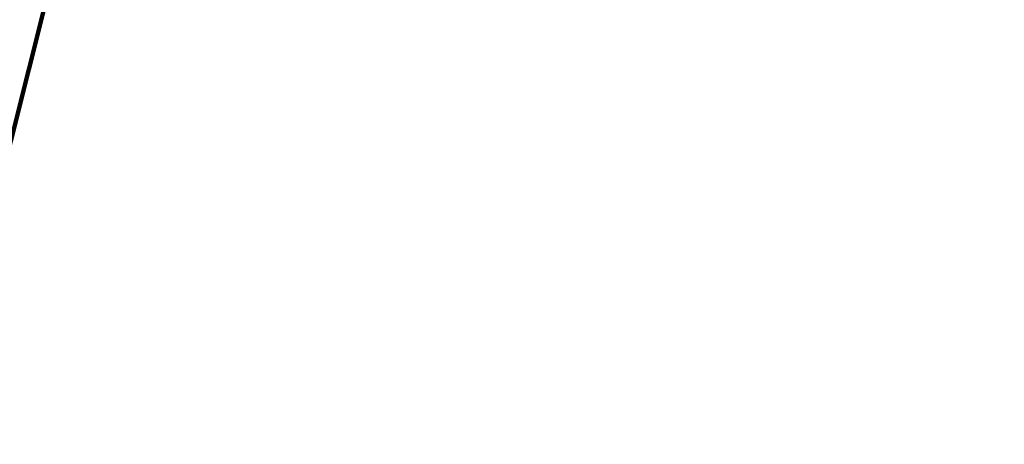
# Model space of a CAD drawing. Header units: metres. Extents: x 154038 to 155227, y 461678 to 462519.
# Tile 29 of 256: x 154348 to 154357, y 461992 to 461996. Entities that reach past the tile are written whole.
import ezdxf
from ezdxf import colors
from ezdxf.entities.mleader import LeaderData, LeaderLine
from ezdxf.math import Vec2, Vec3

# ---------------------------------------------------------------- set-up
doc = ezdxf.new("R2010")
doc.units = ezdxf.units.M
doc.layers.add('B-WE-OG-BEBOUWING-GV', color=2, linetype='Continuous', lineweight=100)
doc.layers.add('N-WE-VH-VERHARDING_STRAATBAKSTEEN_Rijbaan-KV_DF-V', color=7, linetype='Continuous', lineweight=18, true_color=0xb33d26)
doc.layers.add('X-XX-AL-HULP-T', color=7, linetype='Continuous')
doc.styles.add('maatvoering', font='arial.ttf')

# ---------------------------------------------------------------- blocks, each defined once
blk = doc.blocks.new('_Dot')
at = {"color": 0, "linetype": 'ByBlock', "lineweight": -2}
blk.add_line((-0.5, 0), (-1, 0), dxfattribs=at)
at = {"color": 0, "linetype": 'ByBlock', "const_width": 0.5}
blk.add_lwpolyline([(-0.25, 0, 1), (0.25, 0, 1)], format="xyb", close=True, dxfattribs=at)

msp = doc.modelspace()

# ---------------------------------------------------------------- hatches: boundary and pattern name
at = {"layer": 'N-WE-VH-VERHARDING_STRAATBAKSTEEN_Rijbaan-KV_DF-V'}
h = msp.add_hatch(color=256, dxfattribs=at)
h.dxf.hatch_style = 1
edge = h.paths.add_edge_path()
edge.add_line((154346.3655189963, 462123.4474894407), (154339.6690574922, 462103.1804047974))
edge.add_line((154339.6690574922, 462103.1804047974), (154331.5193567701, 462083.4356807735))
edge.add_line((154331.5193567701, 462083.4356807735), (154321.8864262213, 462064.3270959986))
edge.add_line((154321.8864262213, 462064.3270959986), (154319.064452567, 462059.5558212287))
edge.add_line((154319.064452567, 462059.5558212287), (154316.2103360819, 462061.243890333))
edge.add_arc((154313.6649621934, 462056.9402788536), 4.999999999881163, 59.39777921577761, 149.4251789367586)
edge.add_line((154309.3601339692, 462059.4835943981), (154295.4018813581, 462035.8577883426))
edge.add_arc((154299.7067095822, 462033.3144727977), 4.999999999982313, 149.425178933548, 239.2784399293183)
edge.add_line((154297.1523773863, 462029.0161723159), (154310.3450331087, 462021.1762305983))
edge.add_arc((154317.2452423, 462033.549449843), 14.16719595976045, 240.8527758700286, 248.9522969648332)
edge.add_line((154312.1571632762, 462020.327464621), (154334.4042784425, 462011.1510402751))
edge.add_arc((154336.3108423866, 462015.7732706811), 4.999999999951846, 247.5849764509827, 256.0899883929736)
edge.add_line((154335.1088540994, 462010.9198982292), (154350.5998025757, 462007.0834033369))
edge.add_arc((154349.3978142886, 462002.2300308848), 5.000000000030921, 59.37977109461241, 76.0899883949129, ccw=False)
edge.add_line((154351.944540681, 462006.5328421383), (154352.6260687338, 462006.1294627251))
edge.add_arc((154355.1727951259, 462010.4322739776), 4.999999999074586, 239.3797710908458, 256.0899883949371)
edge.add_line((154353.9708068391, 462005.5789015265), (154356.9781779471, 462004.8340984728))
edge.add_line((154356.9781779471, 462004.8340984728), (154367.5271780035, 462002.1693614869))
edge.add_line((154367.5271780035, 462002.1693614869), (154370.594703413, 462001.3944872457))
edge.add_arc((154371.8192663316, 462006.2422130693), 5.000000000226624, 255.8233322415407, 334.7988763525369)
edge.add_line((154376.3433598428, 462004.1132278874), (154378.3551998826, 462008.3883879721))
edge.add_arc((154373.8311063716, 462010.5173731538), 5.000000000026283, 334.7988763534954, 345.8749618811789)
edge.add_line((154378.6799336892, 462009.2971790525), (154401.6515090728, 462100.5820018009))
edge.add_line((154401.6515090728, 462100.5820018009), (154406.9852191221, 462099.2397882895))
edge.add_line((154406.9852191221, 462099.2397882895), (154397.3315953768, 462060.8780600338))
edge.add_line((154397.3315953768, 462060.8780600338), (154396.6527595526, 462061.0488872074))
edge.add_line((154396.6527595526, 462061.0488872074), (154394.6715745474, 462053.1760217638))
edge.add_line((154394.6715745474, 462053.1760217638), (154395.3511736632, 462053.0050023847))
edge.add_line((154395.3511736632, 462053.0050023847), (154390.2256132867, 462032.6401919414))
edge.add_line((154390.2256132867, 462032.6401919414), (154389.5467596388, 462032.8109482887))
edge.add_line((154389.5467596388, 462032.8109482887), (154388.7372010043, 462029.5939109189))
edge.add_line((154388.7372010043, 462029.5939109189), (154389.4156288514, 462029.4214625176))
edge.add_line((154389.4156288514, 462029.4214625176), (154383.7651946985, 462006.9676746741))
edge.add_line((154383.7651946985, 462006.9676746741), (154376.807218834, 461992.1819759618))
edge.add_arc((154381.331312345, 461990.0529907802), 4.999999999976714, 154.7988763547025, 166.0156035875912)
edge.add_line((154376.4795044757, 461991.2612789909), (154371.1051861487, 461969.68365288))
edge.add_line((154371.1051861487, 461969.68365288), (154363.8723419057, 461953.1420104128))
edge.add_arc((154368.4536651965, 461951.1389210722), 5.000088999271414, 156.3836358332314, 248.3411709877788)
edge.add_line((154366.60823727, 461946.491848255), (154366.6592998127, 461946.4715747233))
edge.add_line((154366.6592998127, 461946.4715747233), (154352.2416857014, 461952.1958481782))
edge.add_arc((154354.0386536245, 461956.8622859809), 5.000473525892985, 248.939130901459, 336.380420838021)
edge.add_line((154358.6202168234, 461954.8587855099), (154365.8806715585, 461971.4635736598))
edge.add_line((154365.8806715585, 461971.4635736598), (154371.1315098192, 461992.5091953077))
edge.add_arc((154366.27970195, 461993.7174835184), 4.999999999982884, 346.0156035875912, 435.8233322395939)
edge.add_line((154367.5042648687, 461998.5652093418), (154356.1296396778, 462001.438503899))
edge.add_line((154356.1296396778, 462001.438503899), (154353.1565705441, 462002.1748154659))
edge.add_arc((154351.9545822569, 461997.321443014), 4.99999999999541, 76.08998839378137, 92.77818827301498)
edge.add_line((154351.7122345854, 462002.315566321), (154350.8803402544, 462002.2858641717))
edge.add_arc((154350.6379925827, 462007.2799874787), 4.999999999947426, 256.0899883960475, 272.778188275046, ccw=False)
edge.add_line((154349.4360042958, 462002.4266150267), (154337.7325265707, 462005.3251033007))
edge.add_arc((154337.2517312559, 462003.38375432), 1.999999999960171, 76.08998839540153, 165.7499673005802)
edge.add_line((154335.3132697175, 462003.8760620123), (154335.1888994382, 462003.3863540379))
edge.add_line((154335.1888994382, 462003.3863540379), (154331.809089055, 462004.2350527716))
edge.add_line((154331.809089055, 462004.2350527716), (154332.0188515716, 462005.1214022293))
edge.add_arc((154330.0726110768, 462005.5819974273), 1.999999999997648, 346.6854067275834, 427.584976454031)
edge.add_line((154330.8352366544, 462007.4308895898), (154310.3759552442, 462015.8698735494))
edge.add_arc((154317.2452423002, 462033.5494498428), 18.96719595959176, 240.6390520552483, 248.76667882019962, ccw=False)
edge.add_line((154307.9454396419, 462017.0186243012), (154294.2962136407, 462025.129890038))
edge.add_arc((154292.7636143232, 462022.5509097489), 2.999999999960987, 59.27843992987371, 165.8531268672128)
edge.add_line((154289.8545971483, 462023.2841348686), (154287.8359008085, 462015.2751044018))
edge.add_line((154287.8359008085, 462015.2751044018), (154283.8632318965, 462016.2799413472))
edge.add_line((154283.8632318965, 462016.2799413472), (154284.9895646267, 462020.85211158))
edge.add_line((154284.9895646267, 462020.85211158), (154281.4008986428, 462022.9723146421))
edge.add_line((154281.4008986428, 462022.9723146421), (154304.5232118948, 462062.1092541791))
edge.add_arc((154313.1334630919, 462057.0210789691), 10.00129754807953, 72.70910643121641, 149.419295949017, ccw=False)
edge.add_arc((154316.7007223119, 462068.4799534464), 2.000000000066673, 252.7032232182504, 333.2466271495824)
edge.add_line((154318.4866272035, 462067.5796514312), (154327.4245828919, 462085.3096333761))
edge.add_line((154327.4245828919, 462085.3096333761), (154335.4473333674, 462104.7467881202))
edge.add_line((154335.4473333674, 462104.7467881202), (154342.0407687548, 462124.7020604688))
edge.add_line((154342.0407687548, 462124.7020604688), (154352.1387758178, 462165.04183881))
edge.add_line((154352.1387758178, 462165.04183881), (154355.7628846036, 462164.1322223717))
edge.add_line((154355.7628846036, 462164.1322223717), (154353.9603339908, 462153.7867322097))
edge.add_line((154353.9603339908, 462153.7867322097), (154346.3655189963, 462123.4474894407))
edge = h.paths.add_edge_path(flags=17)
edge.add_arc((154735.5031688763, 462271.5015979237), 4.999999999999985, 125.9385176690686, 138.150287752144, ccw=False)
edge.add_line((154732.5685849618, 462275.549834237), (154735.8470371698, 462277.9263983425))
edge.add_arc((154736.4339539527, 462277.1167510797), 1.000000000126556, 44.27258667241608, 125.93851766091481, ccw=False)
edge.add_line((154737.1499807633, 462277.8148238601), (154732.334294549, 462282.9696525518))
edge.add_arc((154731.6182677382, 462282.2715797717), 1.000000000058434, -54.06148233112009, 44.272586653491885, ccw=False)
edge.add_line((154732.2051845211, 462281.4619325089), (154729.9240080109, 462279.8082978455))
edge.add_arc((154735.7931758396, 462271.7118252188), 9.999999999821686, 125.9385176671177, 159.8812514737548)
edge.add_line((154726.4033583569, 462275.1514949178), (154712.1371545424, 462236.2067526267))
edge.add_arc((154709.3202092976, 462237.2386535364), 3.000000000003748, 249.8812514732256, 339.8812514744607, ccw=False)
edge.add_line((154708.2883083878, 462234.4217082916), (154663.7725424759, 462250.7286845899))
edge.add_line((154663.7725424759, 462250.7286845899), (154656.1079703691, 462250.0630933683))
edge.add_line((154656.1079703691, 462250.0630933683), (154584.3613417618, 462276.2290524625))
edge.add_arc((154586.0632988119, 462280.9304984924), 5.000025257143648, 159.6304989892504, 250.09938210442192, ccw=False)
edge.add_line((154581.3759381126, 462282.6708726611), (154586.6440892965, 462297.0625800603))
edge.add_line((154586.6440892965, 462297.0625800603), (154545.8382322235, 462312.2135262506))
edge.add_line((154545.8382322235, 462312.2135262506), (154543.9238186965, 462307.0574598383))
edge.add_line((154543.9238186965, 462307.0574598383), (154578.6714521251, 462294.1558922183))
edge.add_arc((154577.6272265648, 462291.3434923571), 3.000000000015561, -20.21334639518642, 69.63036995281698, ccw=False)
edge.add_line((154580.442464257, 462290.3069419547), (154576.1003610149, 462278.5139286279))
edge.add_arc((154571.4082981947, 462280.2415126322), 5.000000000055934, 301.49318088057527, 339.7866536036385, ccw=False)
edge.add_arc((154579.2442544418, 462267.4509774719), 9.999999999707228, 121.4931808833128, 159.6303699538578)
edge.add_line((154569.869588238, 462270.9317293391), (154560.0751634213, 462244.5540653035))
edge.add_arc((154557.2717091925, 462245.6220748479), 2.999999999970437, 249.9106884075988, 339.14506041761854, ccw=False)
edge.add_line((154556.2412556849, 462242.8045998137), (154537.0470548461, 462249.8246199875))
edge.add_arc((154536.360085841, 462247.9463032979), 2.000000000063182, 69.9106884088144, 159.7067651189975)
edge.add_line((154534.484226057, 462248.6399531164), (154518.7866293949, 462206.1884314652))
edge.add_line((154518.7866293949, 462206.1884314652), (154517.1266457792, 462201.6684760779))
edge.add_line((154517.1266457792, 462201.6684760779), (154504.0308506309, 462166.2479160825))
edge.add_line((154504.0308506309, 462166.2479160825), (154508.5329932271, 462164.5833704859))
edge.add_line((154508.5329932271, 462164.5833704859), (154521.6305956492, 462200.0088186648))
edge.add_line((154521.6305956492, 462200.0088186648), (154523.2905399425, 462204.5286669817))
edge.add_line((154523.2905399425, 462204.5286669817), (154536.2906664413, 462239.6853322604))
edge.add_arc((154540.9803159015, 462237.9512077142), 5.000000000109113, 69.91068840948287, 159.706765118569, ccw=False)
edge.add_line((154542.6977384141, 462242.6469994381), (154554.4056087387, 462238.3650037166))
edge.add_arc((154557.1538001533, 462245.8775869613), 7.999466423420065, 249.90688527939, 339.6332798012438)
edge.add_line((154564.6531743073, 462243.093552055), (154574.4386699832, 462269.447448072))
edge.add_arc((154579.1259759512, 462267.7069990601), 5.000000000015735, 69.96311292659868, 159.6294766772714, ccw=False)
edge.add_line((154580.8391011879, 462272.4043602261), (154655.4630948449, 462245.1890275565))
edge.add_line((154655.4630948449, 462245.1890275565), (154663.1240823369, 462245.8543074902))
edge.add_line((154663.1240823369, 462245.8543074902), (154713.9613245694, 462227.2316535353))
edge.add_line((154713.9613245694, 462227.2316535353), (154727.5885351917, 462264.4320337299))
edge.add_arc((154730.4054804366, 462263.4001328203), 2.999999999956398, 69.882642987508, 159.8812514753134, ccw=False)
edge.add_line((154731.4373129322, 462266.2171031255), (154749.540967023, 462259.5858871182))
edge.add_line((154749.540967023, 462259.5858871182), (154751.0397480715, 462263.6249638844))
edge.add_line((154751.0397480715, 462263.6249638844), (154734.4045412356, 462269.7183000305))
edge.add_arc((154736.1283149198, 462274.4117704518), 5.000006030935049, 197.6182283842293, 249.83320066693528, ccw=False)
edge.add_arc((154733.2690260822, 462273.5037486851), 2.000000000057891, 138.1345799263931, 197.6182116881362, ccw=False)
edge.add_line((154731.7795971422, 462274.8385151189), (154731.7786818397, 462274.8374930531))
edge = h.paths.add_edge_path(flags=0)
edge.add_arc((154536.360085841, 462247.9463032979), 2.000000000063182, 69.9106884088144, 159.7067651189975, ccw=False)
edge.add_arc((154536.360085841, 462247.9463032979), 2.000000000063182, 69.9106884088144, 159.7067651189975)
edge = h.paths.add_edge_path(flags=0)
edge.add_arc((154735.7931758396, 462271.7118252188), 9.999999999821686, 125.93851766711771, 159.8812514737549, ccw=False)
edge.add_arc((154735.7931758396, 462271.7118252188), 9.999999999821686, 125.9385176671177, 159.8812514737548)
edge = h.paths.add_edge_path(flags=17)
edge.add_arc((154735.5031688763, 462271.5015979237), 4.999999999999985, 125.9385176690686, 138.150287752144)
edge.add_line((154731.7795971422, 462274.8385151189), (154731.7786818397, 462274.8374930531))
edge.add_arc((154733.2690260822, 462273.5037486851), 2.000000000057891, 138.134579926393, 197.6182116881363)
edge.add_arc((154736.1283149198, 462274.4117704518), 5.000006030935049, 197.6182283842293, 249.8332006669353)
edge.add_line((154751.0397480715, 462263.6249638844), (154734.4045412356, 462269.7183000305))
edge.add_line((154749.540967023, 462259.5858871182), (154751.0397480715, 462263.6249638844))
edge.add_line((154731.4373129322, 462266.2171031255), (154749.540967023, 462259.5858871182))
edge.add_arc((154730.4054804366, 462263.4001328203), 2.999999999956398, 69.88264298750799, 159.8812514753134)
edge.add_line((154713.9613245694, 462227.2316535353), (154727.5885351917, 462264.4320337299))
edge.add_line((154663.1240823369, 462245.8543074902), (154713.9613245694, 462227.2316535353))
edge.add_line((154655.4630948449, 462245.1890275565), (154663.1240823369, 462245.8543074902))
edge.add_line((154580.8391011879, 462272.4043602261), (154655.4630948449, 462245.1890275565))
edge.add_arc((154579.1259759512, 462267.7069990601), 5.000000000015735, 69.96311292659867, 159.6294766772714)
edge.add_line((154564.6531743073, 462243.093552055), (154574.4386699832, 462269.447448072))
edge.add_arc((154557.1538001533, 462245.8775869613), 7.999466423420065, 249.90688527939, 339.6332798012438)
edge.add_line((154542.6977384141, 462242.6469994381), (154554.4056087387, 462238.3650037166))
edge.add_arc((154540.9803159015, 462237.9512077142), 5.000000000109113, 69.9106884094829, 159.706765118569)
edge.add_line((154523.2905399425, 462204.5286669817), (154536.2906664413, 462239.6853322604))
edge.add_line((154521.6305956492, 462200.0088186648), (154523.2905399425, 462204.5286669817))
edge.add_line((154508.5329932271, 462164.5833704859), (154521.6305956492, 462200.0088186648))
edge.add_line((154504.0308506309, 462166.2479160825), (154508.5329932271, 462164.5833704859))
edge.add_line((154517.1266457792, 462201.6684760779), (154504.0308506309, 462166.2479160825))
edge.add_line((154518.7866293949, 462206.1884314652), (154517.1266457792, 462201.6684760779))
edge.add_line((154534.484226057, 462248.6399531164), (154518.7866293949, 462206.1884314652))
edge.add_arc((154536.360085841, 462247.9463032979), 2.000000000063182, 69.9106884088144, 159.7067651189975)
edge.add_line((154556.2412556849, 462242.8045998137), (154537.0470548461, 462249.8246199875))
edge.add_arc((154557.2717091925, 462245.6220748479), 2.999999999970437, 249.9106884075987, 339.1450604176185)
edge.add_line((154569.869588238, 462270.9317293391), (154560.0751634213, 462244.5540653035))
edge.add_arc((154579.2442544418, 462267.4509774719), 9.999999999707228, 121.4931808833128, 159.6303699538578)
edge.add_arc((154571.4082981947, 462280.2415126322), 5.000000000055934, 301.4931808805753, 339.7866536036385)
edge.add_line((154580.442464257, 462290.3069419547), (154576.1003610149, 462278.5139286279))
edge.add_arc((154577.6272265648, 462291.3434923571), 3.000000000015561, 339.7866536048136, 429.6303699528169)
edge.add_line((154543.9238186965, 462307.0574598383), (154578.6714521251, 462294.1558922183))
edge.add_line((154545.8382322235, 462312.2135262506), (154543.9238186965, 462307.0574598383))
edge.add_line((154586.6440892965, 462297.0625800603), (154545.8382322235, 462312.2135262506))
edge.add_line((154581.3759381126, 462282.6708726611), (154586.6440892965, 462297.0625800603))
edge.add_arc((154586.0632988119, 462280.9304984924), 5.000025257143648, 159.6304989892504, 250.0993821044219)
edge.add_line((154656.1079703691, 462250.0630933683), (154584.3613417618, 462276.2290524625))
edge.add_line((154663.7725424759, 462250.7286845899), (154656.1079703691, 462250.0630933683))
edge.add_line((154708.2883083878, 462234.4217082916), (154663.7725424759, 462250.7286845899))
edge.add_arc((154709.3202092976, 462237.2386535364), 3.000000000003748, 249.8812514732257, 339.8812514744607)
edge.add_line((154726.4033583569, 462275.1514949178), (154712.1371545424, 462236.2067526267))
edge.add_arc((154735.7931758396, 462271.7118252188), 9.999999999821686, 125.9385176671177, 159.8812514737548)
edge.add_line((154732.2051845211, 462281.4619325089), (154729.9240080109, 462279.8082978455))
edge.add_arc((154731.6182677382, 462282.2715797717), 1.000000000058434, 305.9385176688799, 404.2725866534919)
edge.add_line((154732.334294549, 462282.9696525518), (154737.1499807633, 462277.8148238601))
edge.add_arc((154736.4339539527, 462277.1167510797), 1.000000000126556, 44.27258667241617, 125.9385176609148)
edge.add_line((154735.8470371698, 462277.9263983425), (154732.5685849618, 462275.549834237))
edge = h.paths.add_edge_path(flags=0)
edge.add_arc((154736.1283149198, 462274.4117704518), 5.000006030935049, 197.6182283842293, 249.8332006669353)
edge.add_arc((154736.1283149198, 462274.4117704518), 5.000006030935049, 197.6182283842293, 249.8332006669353)
edge = h.paths.add_edge_path(flags=0)
edge.add_arc((154733.2690260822, 462273.5037486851), 2.000000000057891, 138.134579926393, 197.6182116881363)
edge.add_arc((154733.2690260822, 462273.5037486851), 2.000000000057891, 138.134579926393, 197.6182116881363)
edge = h.paths.add_edge_path(flags=0)
edge.add_line((154731.7795971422, 462274.8385151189), (154731.7786818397, 462274.8374930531))
edge.add_line((154731.7795971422, 462274.8385151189), (154731.7786818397, 462274.8374930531))
edge = h.paths.add_edge_path(flags=0)
edge.add_arc((154735.5031688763, 462271.5015979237), 4.999999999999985, 125.9385176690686, 138.150287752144)
edge.add_arc((154735.5031688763, 462271.5015979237), 4.999999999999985, 125.9385176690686, 138.150287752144)
edge = h.paths.add_edge_path(flags=0)
edge.add_line((154732.2051845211, 462281.4619325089), (154729.9240080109, 462279.8082978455))
edge.add_line((154732.2051845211, 462281.4619325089), (154729.9240080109, 462279.8082978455))
edge = h.paths.add_edge_path(flags=0)
edge.add_arc((154731.6182677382, 462282.2715797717), 1.000000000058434, 305.9385176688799, 404.2725866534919)
edge.add_arc((154731.6182677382, 462282.2715797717), 1.000000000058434, 305.9385176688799, 404.2725866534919)
edge = h.paths.add_edge_path(flags=0)
edge.add_line((154737.1499807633, 462277.8148238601), (154732.334294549, 462282.9696525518))
edge.add_line((154737.1499807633, 462277.8148238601), (154732.334294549, 462282.9696525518))
edge = h.paths.add_edge_path(flags=0)
edge.add_arc((154736.4339539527, 462277.1167510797), 1.000000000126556, 44.27258667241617, 125.9385176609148)
edge.add_arc((154736.4339539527, 462277.1167510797), 1.000000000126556, 44.27258667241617, 125.9385176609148)
edge = h.paths.add_edge_path(flags=0)
edge.add_line((154732.5685849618, 462275.549834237), (154735.8470371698, 462277.9263983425))
edge.add_line((154732.5685849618, 462275.549834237), (154735.8470371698, 462277.9263983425))
edge = h.paths.add_edge_path(flags=0)
edge.add_line((154556.2412556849, 462242.8045998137), (154537.0470548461, 462249.8246199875))
edge.add_line((154556.2412556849, 462242.8045998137), (154537.0470548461, 462249.8246199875))
edge = h.paths.add_edge_path(flags=0)
edge.add_arc((154557.2717091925, 462245.6220748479), 2.999999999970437, 249.9106884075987, 339.1450604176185)
edge.add_arc((154557.2717091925, 462245.6220748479), 2.999999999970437, 249.9106884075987, 339.1450604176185)
edge = h.paths.add_edge_path(flags=0)
edge.add_line((154569.869588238, 462270.9317293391), (154560.0751634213, 462244.5540653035))
edge.add_line((154569.869588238, 462270.9317293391), (154560.0751634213, 462244.5540653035))
edge = h.paths.add_edge_path(flags=0)
edge.add_arc((154579.2442544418, 462267.4509774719), 9.999999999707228, 121.4931808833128, 159.6303699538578)
edge.add_arc((154579.2442544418, 462267.4509774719), 9.999999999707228, 121.4931808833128, 159.6303699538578)
edge = h.paths.add_edge_path(flags=0)
edge.add_arc((154571.4082981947, 462280.2415126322), 5.000000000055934, 301.4931808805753, 339.7866536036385)
edge.add_arc((154571.4082981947, 462280.2415126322), 5.000000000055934, 301.4931808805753, 339.7866536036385)
edge = h.paths.add_edge_path(flags=0)
edge.add_line((154580.442464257, 462290.3069419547), (154576.1003610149, 462278.5139286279))
edge.add_line((154580.442464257, 462290.3069419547), (154576.1003610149, 462278.5139286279))
edge = h.paths.add_edge_path(flags=0)
edge.add_arc((154577.6272265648, 462291.3434923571), 3.000000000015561, 339.7866536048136, 429.6303699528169)
edge.add_arc((154577.6272265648, 462291.3434923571), 3.000000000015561, 339.7866536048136, 429.6303699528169)
edge = h.paths.add_edge_path(flags=0)
edge.add_line((154543.9238186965, 462307.0574598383), (154578.6714521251, 462294.1558922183))
edge.add_line((154543.9238186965, 462307.0574598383), (154578.6714521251, 462294.1558922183))
edge = h.paths.add_edge_path(flags=0)
edge.add_line((154545.8382322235, 462312.2135262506), (154543.9238186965, 462307.0574598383))
edge.add_line((154545.8382322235, 462312.2135262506), (154543.9238186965, 462307.0574598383))
edge = h.paths.add_edge_path(flags=0)
edge.add_line((154586.6440892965, 462297.0625800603), (154545.8382322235, 462312.2135262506))
edge.add_line((154586.6440892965, 462297.0625800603), (154545.8382322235, 462312.2135262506))
edge = h.paths.add_edge_path(flags=0)
edge.add_line((154581.3759381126, 462282.6708726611), (154586.6440892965, 462297.0625800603))
edge.add_line((154581.3759381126, 462282.6708726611), (154586.6440892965, 462297.0625800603))
edge = h.paths.add_edge_path(flags=0)
edge.add_arc((154586.0632988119, 462280.9304984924), 5.000025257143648, 159.6304989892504, 250.0993821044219)
edge.add_arc((154586.0632988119, 462280.9304984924), 5.000025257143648, 159.6304989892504, 250.0993821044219)
edge = h.paths.add_edge_path(flags=0)
edge.add_line((154656.1079703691, 462250.0630933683), (154584.3613417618, 462276.2290524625))
edge.add_line((154656.1079703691, 462250.0630933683), (154584.3613417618, 462276.2290524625))
edge = h.paths.add_edge_path(flags=0)
edge.add_line((154663.7725424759, 462250.7286845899), (154656.1079703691, 462250.0630933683))
edge.add_line((154663.7725424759, 462250.7286845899), (154656.1079703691, 462250.0630933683))
edge = h.paths.add_edge_path(flags=0)
edge.add_line((154708.2883083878, 462234.4217082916), (154663.7725424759, 462250.7286845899))
edge.add_line((154708.2883083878, 462234.4217082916), (154663.7725424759, 462250.7286845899))
edge = h.paths.add_edge_path(flags=0)
edge.add_arc((154709.3202092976, 462237.2386535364), 3.000000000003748, 249.8812514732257, 339.8812514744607)
edge.add_arc((154709.3202092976, 462237.2386535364), 3.000000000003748, 249.8812514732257, 339.8812514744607)
edge = h.paths.add_edge_path(flags=0)
edge.add_line((154726.4033583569, 462275.1514949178), (154712.1371545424, 462236.2067526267))
edge.add_line((154726.4033583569, 462275.1514949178), (154712.1371545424, 462236.2067526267))
edge = h.paths.add_edge_path(flags=0)
edge.add_line((154751.0397480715, 462263.6249638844), (154734.4045412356, 462269.7183000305))
edge.add_line((154751.0397480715, 462263.6249638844), (154734.4045412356, 462269.7183000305))
edge = h.paths.add_edge_path(flags=0)
edge.add_line((154749.540967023, 462259.5858871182), (154751.0397480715, 462263.6249638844))
edge.add_line((154749.540967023, 462259.5858871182), (154751.0397480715, 462263.6249638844))
edge = h.paths.add_edge_path(flags=0)
edge.add_line((154731.4373129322, 462266.2171031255), (154749.540967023, 462259.5858871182))
edge.add_line((154731.4373129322, 462266.2171031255), (154749.540967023, 462259.5858871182))
edge = h.paths.add_edge_path(flags=0)
edge.add_arc((154730.4054804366, 462263.4001328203), 2.999999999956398, 69.88264298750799, 159.8812514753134)
edge.add_arc((154730.4054804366, 462263.4001328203), 2.999999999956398, 69.88264298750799, 159.8812514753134)
edge = h.paths.add_edge_path(flags=0)
edge.add_line((154713.9613245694, 462227.2316535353), (154727.5885351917, 462264.4320337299))
edge.add_line((154713.9613245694, 462227.2316535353), (154727.5885351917, 462264.4320337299))
edge = h.paths.add_edge_path(flags=0)
edge.add_line((154663.1240823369, 462245.8543074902), (154713.9613245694, 462227.2316535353))
edge.add_line((154663.1240823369, 462245.8543074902), (154713.9613245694, 462227.2316535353))
edge = h.paths.add_edge_path(flags=0)
edge.add_line((154655.4630948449, 462245.1890275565), (154663.1240823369, 462245.8543074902))
edge.add_line((154655.4630948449, 462245.1890275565), (154663.1240823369, 462245.8543074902))
edge = h.paths.add_edge_path(flags=0)
edge.add_line((154580.8391011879, 462272.4043602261), (154655.4630948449, 462245.1890275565))
edge.add_line((154580.8391011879, 462272.4043602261), (154655.4630948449, 462245.1890275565))
edge = h.paths.add_edge_path(flags=0)
edge.add_arc((154579.1259759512, 462267.7069990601), 5.000000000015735, 69.96311292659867, 159.6294766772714)
edge.add_arc((154579.1259759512, 462267.7069990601), 5.000000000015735, 69.96311292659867, 159.6294766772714)
edge = h.paths.add_edge_path(flags=0)
edge.add_line((154564.6531743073, 462243.093552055), (154574.4386699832, 462269.447448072))
edge.add_line((154564.6531743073, 462243.093552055), (154574.4386699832, 462269.447448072))
edge = h.paths.add_edge_path(flags=0)
edge.add_arc((154557.1538001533, 462245.8775869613), 7.999466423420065, 249.90688527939, 339.6332798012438)
edge.add_arc((154557.1538001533, 462245.8775869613), 7.999466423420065, 249.90688527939, 339.6332798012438)
edge = h.paths.add_edge_path(flags=0)
edge.add_line((154542.6977384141, 462242.6469994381), (154554.4056087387, 462238.3650037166))
edge.add_line((154542.6977384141, 462242.6469994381), (154554.4056087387, 462238.3650037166))
edge = h.paths.add_edge_path(flags=0)
edge.add_arc((154540.9803159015, 462237.9512077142), 5.000000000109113, 69.9106884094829, 159.706765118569)
edge.add_arc((154540.9803159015, 462237.9512077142), 5.000000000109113, 69.9106884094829, 159.706765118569)
edge = h.paths.add_edge_path(flags=0)
edge.add_line((154523.2905399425, 462204.5286669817), (154536.2906664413, 462239.6853322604))
edge.add_line((154523.2905399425, 462204.5286669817), (154536.2906664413, 462239.6853322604))
edge = h.paths.add_edge_path(flags=0)
edge.add_line((154521.6305956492, 462200.0088186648), (154523.2905399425, 462204.5286669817))
edge.add_line((154521.6305956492, 462200.0088186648), (154523.2905399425, 462204.5286669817))
edge = h.paths.add_edge_path(flags=0)
edge.add_line((154508.5329932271, 462164.5833704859), (154521.6305956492, 462200.0088186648))
edge.add_line((154508.5329932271, 462164.5833704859), (154521.6305956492, 462200.0088186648))
edge = h.paths.add_edge_path(flags=0)
edge.add_line((154504.0308506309, 462166.2479160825), (154508.5329932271, 462164.5833704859))
edge.add_line((154504.0308506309, 462166.2479160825), (154508.5329932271, 462164.5833704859))
edge = h.paths.add_edge_path(flags=0)
edge.add_line((154517.1266457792, 462201.6684760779), (154504.0308506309, 462166.2479160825))
edge.add_line((154517.1266457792, 462201.6684760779), (154504.0308506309, 462166.2479160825))
edge = h.paths.add_edge_path(flags=0)
edge.add_line((154518.7866293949, 462206.1884314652), (154517.1266457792, 462201.6684760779))
edge.add_line((154518.7866293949, 462206.1884314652), (154517.1266457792, 462201.6684760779))
edge = h.paths.add_edge_path(flags=0)
edge.add_line((154534.484226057, 462248.6399531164), (154518.7866293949, 462206.1884314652))
edge.add_line((154534.484226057, 462248.6399531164), (154518.7866293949, 462206.1884314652))
edge = h.paths.add_edge_path(flags=17)
edge.add_line((154302.5191957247, 462047.9045891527), (154309.3601339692, 462059.4835943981))
edge.add_arc((154313.6649621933, 462056.9402788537), 4.999999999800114, 59.39777921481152, 149.4251789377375, ccw=False)
edge.add_line((154316.2103360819, 462061.243890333), (154319.064452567, 462059.5558212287))

# ---------------------------------------------------------------- linework, layer by layer
at = {"layer": 'B-WE-OG-BEBOUWING-GV'}
msp.add_lwpolyline([(154358.647, 461972.635), (154357.662, 461972.881), (154346.2, 461975.75), (154345.48, 461975.93), (154345.636, 461976.552), (154346.616, 461980.465), (154343.9115654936, 461981.1408679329, -1.000228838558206), (154344.5850000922, 461984.276999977), (154347.394, 461983.575), (154348.69, 461988.75), (154346.21, 461989.37), (154348.3999003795, 461998.0900250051), (154354.878, 461996.464), (154364.06, 461994.16), (154364.0600018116, 461994.1599995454)], format="xyb", close=True, dxfattribs=at)

# ---------------------------------------------------------------- leaders
at = {"layer": 'X-XX-AL-HULP-T'}
ml = msp.add_multileader_mtext('Standard', dxfattribs=at)
ml.set_content('trottoirband (dus niet a-niveau)\\Pter voorkoming van instroom van strooizout het plantvak in,\\Pde (bestaande) bomen daar zijn daar niet tegen bestand', color=256, style='maatvoering')
ml.set_leader_properties()
ml.set_arrow_properties(name='DOT')
ml.build(insert=Vec2(0, 0))
ml.multileader.update_dxf_attribs({"text_right_attachment_type": 6, "dogleg_length": 0.36, "arrow_head_size": 1, "scale": 5})
ctx = ml.context
ctx.base_point, ctx.scale, ctx.char_height, ctx.arrow_head_size, ctx.landing_gap_size, ctx.plane_origin = Vec3(154316.686074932, 462023.9882015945), 5, 1.25, 1, 0.45, Vec3(154396.625952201, 462005.0949878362)
ctx.right_attachment = 6
notes = []
notes.append((ctx, [(1, (1, 1, 0), (154314.886074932, 462023.9882015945), (1, 0), 1.8, [(0, [(154308.1524681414, 462018.3882806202)], 0, [])])]))
ctx.mtext.insert, ctx.mtext.flow_direction = Vec3(154317.136074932, 462024.7969498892), 5
for ctx, leaders in notes:
    for number, flags, end, landing, length, lines in leaders:
        leader = LeaderData()
        leader.index, (leader.has_last_leader_line, leader.has_dogleg_vector, leader.attachment_direction) = number, flags
        leader.last_leader_point, leader.dogleg_vector, leader.dogleg_length = Vec3(end), Vec3(landing), length
        for number, points, colour, breaks in lines:
            line = LeaderLine()
            line.index, line.vertices, line.color, line.breaks = number, Vec3.list(points), colors.encode_raw_color(colour), breaks
            leader.lines.append(line)
        ctx.leaders.append(leader)

doc.saveas('drawing.dxf')
